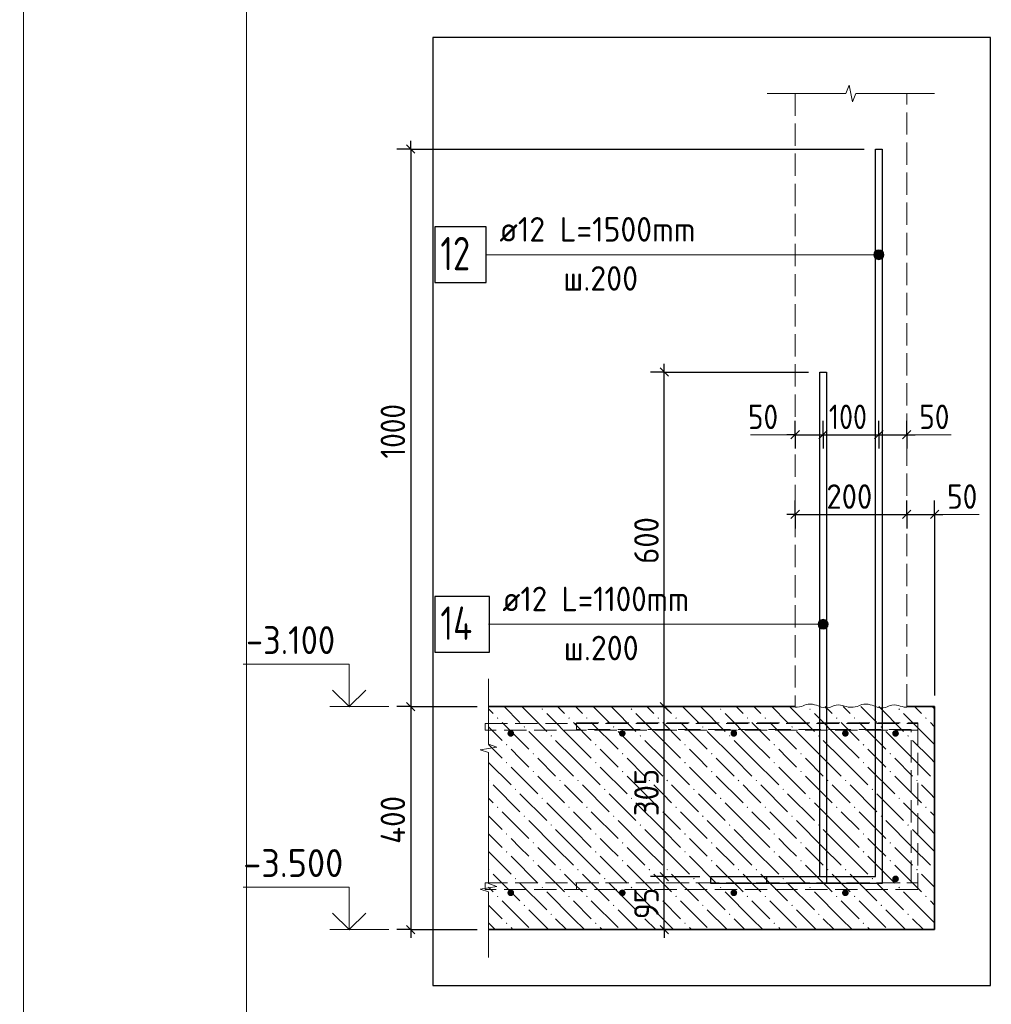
# Model space of a CAD drawing. Header units: millimetres. Extents: x 0 to 42000, y 0 to 29700.
# Tile 7 of 10: x 20965 to 29677, y 8170 to 17001. Entities that reach past the tile are written whole.
import ezdxf

# ---------------------------------------------------------------- set-up
doc = ezdxf.new("R2010")
doc.units = ezdxf.units.MM
doc.linetypes.add('______2', pattern=[270, 200, -70])
for name, color, linetype, lineweight in [('Standard', 7, 'Continuous', 25), ('Выпуски арматуры Г-обр.', 52, 'Continuous', 25), ('ЖБ Плита Фундамента верхний уровень', 7, 'Continuous', 35), ('ЖБ Стена верхний уровень', 7, 'Continuous', 35), ('Обрамление П-обр. равн.', 52, 'Continuous', 25), ('Фоновоя арматура Х1', 52, 'Continuous', 25)]:
    doc.layers.add(name, color=color, linetype=linetype, lineweight=lineweight)
doc.styles.add('ISOCPEUR', font='txt')

msp = doc.modelspace()

# ---------------------------------------------------------------- hatches: boundary and pattern name
at = {"layer": 'Standard', "linetype": 'Continuous', "lineweight": 13, "transparency": 33554687}
for points in [[(28629.3, 14915.7), (28645.5, 14854.5), (28645.5, 14931.9)], [(28645.5, 14931.9), (28668, 14848.2), (28668, 14938.2)], [(28645.5, 14931.9), (28645.5, 14854.5), (28668, 14848.2)], [(28668, 14938.2), (28668, 14848.2), (28690.5, 14854.5)], [(28668, 14938.2), (28690.5, 14854.5), (28690.5, 14931.9)], [(28690.5, 14931.9), (28690.5, 14854.5), (28706.7, 14870.7)], [(28690.5, 14931.9), (28706.7, 14870.7), (28706.7, 14915.7)], [(28629.3, 14870.7), (28629.3, 14915.7), (28623, 14893.2)], [(28629.3, 14915.7), (28629.3, 14870.7), (28645.5, 14854.5)], [(28706.7, 14915.7), (28706.7, 14870.7), (28713, 14893.2)], [(28129.3, 11555.7), (28129.3, 11600.7), (28123, 11578.2)], [(28129.3, 11600.7), (28145.5, 11539.5), (28145.5, 11616.9)], [(28129.3, 11600.7), (28129.3, 11555.7), (28145.5, 11539.5)], [(28145.5, 11616.9), (28168, 11533.2), (28168, 11623.2)], [(28145.5, 11616.9), (28145.5, 11539.5), (28168, 11533.2)], [(28168, 11623.2), (28168, 11533.2), (28190.5, 11539.5)], [(28168, 11623.2), (28190.5, 11539.5), (28190.5, 11616.9)], [(28190.5, 11616.9), (28190.5, 11539.5), (28206.7, 11555.7)], [(28190.5, 11616.9), (28206.7, 11555.7), (28206.7, 11600.7)], [(28206.7, 11600.7), (28206.7, 11555.7), (28213, 11578.2)]]:
    msp.add_hatch(color=7, dxfattribs=at).paths.add_polyline_path(points)
at = {"layer": 'ЖБ Плита Фундамента верхний уровень', "linetype": 'Continuous', "lineweight": 18, "transparency": 33554687}
for points in [[(25643.8, 10817.4), (25650.3, 10823.9), (25656.8, 10817.4), (25650.3, 10810.9)], [(26443.8, 10817.4), (26450.3, 10823.9), (26456.8, 10817.4), (26450.3, 10810.9)], [(27243.8, 10817.4), (27250.3, 10823.9), (27256.8, 10817.4), (27250.3, 10810.9)], [(28043.8, 10817.4), (28050.3, 10823.9), (28056.8, 10817.4), (28050.3, 10810.9)], [(28843.8, 10817.4), (28850.3, 10823.9), (28856.8, 10817.4), (28850.3, 10810.9)], [(25243.8, 10737.4), (25250.3, 10743.9), (25256.8, 10737.4), (25250.3, 10730.9)], [(25883.8, 10737.4), (25890.3, 10743.9), (25896.8, 10737.4), (25890.3, 10730.9)], [(26043.8, 10737.4), (26050.3, 10743.9), (26056.8, 10737.4), (26050.3, 10730.9)], [(26683.8, 10737.4), (26690.3, 10743.9), (26696.8, 10737.4), (26690.3, 10730.9)], [(26843.8, 10737.4), (26850.3, 10743.9), (26856.8, 10737.4), (26850.3, 10730.9)], [(27483.8, 10737.4), (27490.3, 10743.9), (27496.8, 10737.4), (27490.3, 10730.9)], [(27643.8, 10737.4), (27650.3, 10743.9), (27656.8, 10737.4), (27650.3, 10730.9)], [(28283.8, 10737.4), (28290.3, 10743.9), (28296.8, 10737.4), (28290.3, 10730.9)], [(28443.8, 10737.4), (28450.3, 10743.9), (28456.8, 10737.4), (28450.3, 10730.9)], [(29083.8, 10737.4), (29090.3, 10743.9), (29096.8, 10737.4), (29090.3, 10730.9)], [(25483.8, 10657.4), (25490.3, 10663.9), (25496.8, 10657.4), (25490.3, 10650.9)], [(26283.8, 10657.4), (26290.3, 10663.9), (26296.8, 10657.4), (26290.3, 10650.9)], [(27083.8, 10657.4), (27090.3, 10663.9), (27096.8, 10657.4), (27090.3, 10650.9)], [(27883.8, 10657.4), (27890.3, 10663.9), (27896.8, 10657.4), (27890.3, 10650.9)], [(28683.8, 10657.4), (28690.3, 10663.9), (28696.8, 10657.4), (28690.3, 10650.9)], [(25723.8, 10577.4), (25730.3, 10583.9), (25736.8, 10577.4), (25730.3, 10570.9)], [(26523.8, 10577.4), (26530.3, 10583.9), (26536.8, 10577.4), (26530.3, 10570.9)], [(27323.8, 10577.4), (27330.3, 10583.9), (27336.8, 10577.4), (27330.3, 10570.9)], [(28123.8, 10577.4), (28130.3, 10583.9), (28136.8, 10577.4), (28130.3, 10570.9)], [(28923.8, 10577.4), (28930.3, 10583.9), (28936.8, 10577.4), (28930.3, 10570.9)], [(25323.8, 10497.4), (25330.3, 10503.9), (25336.8, 10497.4), (25330.3, 10490.9)], [(25563.8, 10417.4), (25570.3, 10423.9), (25576.8, 10417.4), (25570.3, 10410.9)], [(26123.8, 10497.4), (26130.3, 10503.9), (26136.8, 10497.4), (26130.3, 10490.9)], [(26363.8, 10417.4), (26370.3, 10423.9), (26376.8, 10417.4), (26370.3, 10410.9)], [(26923.8, 10497.4), (26930.3, 10503.9), (26936.8, 10497.4), (26930.3, 10490.9)], [(27163.8, 10417.4), (27170.3, 10423.9), (27176.8, 10417.4), (27170.3, 10410.9)], [(27723.8, 10497.4), (27730.3, 10503.9), (27736.8, 10497.4), (27730.3, 10490.9)], [(27963.8, 10417.4), (27970.3, 10423.9), (27976.8, 10417.4), (27970.3, 10410.9)], [(28523.8, 10497.4), (28530.3, 10503.9), (28536.8, 10497.4), (28530.3, 10490.9)], [(28763.8, 10417.4), (28770.3, 10423.9), (28776.8, 10417.4), (28770.3, 10410.9)], [(25323.8, 10337.4), (25330.3, 10343.9), (25336.8, 10337.4), (25330.3, 10330.9)], [(26123.8, 10337.4), (26130.3, 10343.9), (26136.8, 10337.4), (26130.3, 10330.9)], [(26923.8, 10337.4), (26930.3, 10343.9), (26936.8, 10337.4), (26930.3, 10330.9)], [(27723.8, 10337.4), (27730.3, 10343.9), (27736.8, 10337.4), (27730.3, 10330.9)], [(28523.8, 10337.4), (28530.3, 10343.9), (28536.8, 10337.4), (28530.3, 10330.9)], [(25563.8, 10257.4), (25570.3, 10263.9), (25576.8, 10257.4), (25570.3, 10250.9)], [(26363.8, 10257.4), (26370.3, 10263.9), (26376.8, 10257.4), (26370.3, 10250.9)], [(27163.8, 10257.4), (27170.3, 10263.9), (27176.8, 10257.4), (27170.3, 10250.9)], [(27963.8, 10257.4), (27970.3, 10263.9), (27976.8, 10257.4), (27970.3, 10250.9)], [(28763.8, 10257.4), (28770.3, 10263.9), (28776.8, 10257.4), (28770.3, 10250.9)], [(25168, 10181.6), (25170.3, 10183.9), (25176.8, 10177.4), (25170.3, 10170.9), (25168, 10173.3)], [(25803.8, 10177.4), (25810.3, 10183.9), (25816.8, 10177.4), (25810.3, 10170.9)], [(25963.8, 10177.4), (25970.3, 10183.9), (25976.8, 10177.4), (25970.3, 10170.9)], [(26603.8, 10177.4), (26610.3, 10183.9), (26616.8, 10177.4), (26610.3, 10170.9)], [(26763.8, 10177.4), (26770.3, 10183.9), (26776.8, 10177.4), (26770.3, 10170.9)], [(27403.8, 10177.4), (27410.3, 10183.9), (27416.8, 10177.4), (27410.3, 10170.9)], [(27563.8, 10177.4), (27570.3, 10183.9), (27576.8, 10177.4), (27570.3, 10170.9)], [(28203.8, 10177.4), (28210.3, 10183.9), (28216.8, 10177.4), (28210.3, 10170.9)], [(28363.8, 10177.4), (28370.3, 10183.9), (28376.8, 10177.4), (28370.3, 10170.9)], [(29003.8, 10177.4), (29010.3, 10183.9), (29016.8, 10177.4), (29010.3, 10170.9)], [(29163.8, 10177.4), (29168, 10181.6), (29168, 10173.3)], [(25403.8, 10097.4), (25410.3, 10103.9), (25416.8, 10097.4), (25410.3, 10090.9)], [(26203.8, 10097.4), (26210.3, 10103.9), (26216.8, 10097.4), (26210.3, 10090.9)], [(27003.8, 10097.4), (27010.3, 10103.9), (27016.8, 10097.4), (27010.3, 10090.9)], [(27803.8, 10097.4), (27810.3, 10103.9), (27816.8, 10097.4), (27810.3, 10090.9)], [(28603.8, 10097.4), (28610.3, 10103.9), (28616.8, 10097.4), (28610.3, 10090.9)], [(25643.8, 10017.4), (25650.3, 10023.9), (25656.8, 10017.4), (25650.3, 10010.9)], [(26443.8, 10017.4), (26450.3, 10023.9), (26456.8, 10017.4), (26450.3, 10010.9)], [(27243.8, 10017.4), (27250.3, 10023.9), (27256.8, 10017.4), (27250.3, 10010.9)], [(28043.8, 10017.4), (28050.3, 10023.9), (28056.8, 10017.4), (28050.3, 10010.9)], [(28843.8, 10017.4), (28850.3, 10023.9), (28856.8, 10017.4), (28850.3, 10010.9)], [(25243.8, 9937.4), (25250.3, 9943.9), (25256.8, 9937.4), (25250.3, 9930.9)], [(25883.8, 9937.4), (25890.3, 9943.9), (25896.8, 9937.4), (25890.3, 9930.9)], [(26043.8, 9937.4), (26050.3, 9943.9), (26056.8, 9937.4), (26050.3, 9930.9)], [(26683.8, 9937.4), (26690.3, 9943.9), (26696.8, 9937.4), (26690.3, 9930.9)], [(26843.8, 9937.4), (26850.3, 9943.9), (26856.8, 9937.4), (26850.3, 9930.9)], [(27483.8, 9937.4), (27490.3, 9943.9), (27496.8, 9937.4), (27490.3, 9930.9)], [(27643.8, 9937.4), (27650.3, 9943.9), (27656.8, 9937.4), (27650.3, 9930.9)], [(28283.8, 9937.4), (28290.3, 9943.9), (28296.8, 9937.4), (28290.3, 9930.9)], [(28443.8, 9937.4), (28450.3, 9943.9), (28456.8, 9937.4), (28450.3, 9930.9)], [(29083.8, 9937.4), (29090.3, 9943.9), (29096.8, 9937.4), (29090.3, 9930.9)], [(25483.8, 9857.4), (25490.3, 9863.9), (25496.8, 9857.4), (25490.3, 9850.9)], [(26283.8, 9857.4), (26290.3, 9863.9), (26296.8, 9857.4), (26290.3, 9850.9)], [(27083.8, 9857.4), (27090.3, 9863.9), (27096.8, 9857.4), (27090.3, 9850.9)], [(27883.8, 9857.4), (27890.3, 9863.9), (27896.8, 9857.4), (27890.3, 9850.9)], [(28683.8, 9857.4), (28690.3, 9863.9), (28696.8, 9857.4), (28690.3, 9850.9)], [(25723.8, 9777.4), (25730.3, 9783.9), (25736.8, 9777.4), (25730.3, 9770.9)], [(26523.8, 9777.4), (26530.3, 9783.9), (26536.8, 9777.4), (26530.3, 9770.9)], [(27323.8, 9777.4), (27330.3, 9783.9), (27336.8, 9777.4), (27330.3, 9770.9)], [(28123.8, 9777.4), (28130.3, 9783.9), (28136.8, 9777.4), (28130.3, 9770.9)], [(28923.8, 9777.4), (28930.3, 9783.9), (28936.8, 9777.4), (28930.3, 9770.9)], [(25323.8, 9697.4), (25330.3, 9703.9), (25336.8, 9697.4), (25330.3, 9690.9)], [(26123.8, 9697.4), (26130.3, 9703.9), (26136.8, 9697.4), (26130.3, 9690.9)], [(26923.8, 9697.4), (26930.3, 9703.9), (26936.8, 9697.4), (26930.3, 9690.9)], [(27723.8, 9697.4), (27730.3, 9703.9), (27736.8, 9697.4), (27730.3, 9690.9)], [(28523.8, 9697.4), (28530.3, 9703.9), (28536.8, 9697.4), (28530.3, 9690.9)], [(25323.8, 9537.4), (25330.3, 9543.9), (25336.8, 9537.4), (25330.3, 9530.9)], [(25563.8, 9617.4), (25570.3, 9623.9), (25576.8, 9617.4), (25570.3, 9610.9)], [(26123.8, 9537.4), (26130.3, 9543.9), (26136.8, 9537.4), (26130.3, 9530.9)], [(26363.8, 9617.4), (26370.3, 9623.9), (26376.8, 9617.4), (26370.3, 9610.9)], [(26923.8, 9537.4), (26930.3, 9543.9), (26936.8, 9537.4), (26930.3, 9530.9)], [(27163.8, 9617.4), (27170.3, 9623.9), (27176.8, 9617.4), (27170.3, 9610.9)], [(27723.8, 9537.4), (27730.3, 9543.9), (27736.8, 9537.4), (27730.3, 9530.9)], [(27963.8, 9617.4), (27970.3, 9623.9), (27976.8, 9617.4), (27970.3, 9610.9)], [(28523.8, 9537.4), (28530.3, 9543.9), (28536.8, 9537.4), (28530.3, 9530.9)], [(28763.8, 9617.4), (28770.3, 9623.9), (28776.8, 9617.4), (28770.3, 9610.9)], [(25563.8, 9457.4), (25570.3, 9463.9), (25576.8, 9457.4), (25570.3, 9450.9)], [(26363.8, 9457.4), (26370.3, 9463.9), (26376.8, 9457.4), (26370.3, 9450.9)], [(27163.8, 9457.4), (27170.3, 9463.9), (27176.8, 9457.4), (27170.3, 9450.9)], [(27963.8, 9457.4), (27970.3, 9463.9), (27976.8, 9457.4), (27970.3, 9450.9)], [(28763.8, 9457.4), (28770.3, 9463.9), (28776.8, 9457.4), (28770.3, 9450.9)], [(25168, 9381.6), (25170.3, 9383.9), (25176.8, 9377.4), (25170.3, 9370.9), (25168, 9373.3)], [(25803.8, 9377.4), (25810.3, 9383.9), (25816.8, 9377.4), (25810.3, 9370.9)], [(25963.8, 9377.4), (25970.3, 9383.9), (25976.8, 9377.4), (25970.3, 9370.9)], [(26603.8, 9377.4), (26610.3, 9383.9), (26616.8, 9377.4), (26610.3, 9370.9)], [(26763.8, 9377.4), (26770.3, 9383.9), (26776.8, 9377.4), (26770.3, 9370.9)], [(27403.8, 9377.4), (27410.3, 9383.9), (27416.8, 9377.4), (27410.3, 9370.9)], [(27563.8, 9377.4), (27570.3, 9383.9), (27576.8, 9377.4), (27570.3, 9370.9)], [(28203.8, 9377.4), (28210.3, 9383.9), (28216.8, 9377.4), (28210.3, 9370.9)], [(28363.8, 9377.4), (28370.3, 9383.9), (28376.8, 9377.4), (28370.3, 9370.9)], [(29003.8, 9377.4), (29010.3, 9383.9), (29016.8, 9377.4), (29010.3, 9370.9)], [(29163.8, 9377.4), (29168, 9381.6), (29168, 9373.3)], [(25403.8, 9297.4), (25410.3, 9303.9), (25416.8, 9297.4), (25410.3, 9290.9)], [(26203.8, 9297.4), (26210.3, 9303.9), (26216.8, 9297.4), (26210.3, 9290.9)], [(27003.8, 9297.4), (27010.3, 9303.9), (27016.8, 9297.4), (27010.3, 9290.9)], [(27803.8, 9297.4), (27810.3, 9303.9), (27816.8, 9297.4), (27810.3, 9290.9)], [(28603.8, 9297.4), (28610.3, 9303.9), (28616.8, 9297.4), (28610.3, 9290.9)], [(25643.8, 9217.4), (25650.3, 9223.9), (25656.8, 9217.4), (25650.3, 9210.9)], [(26443.8, 9217.4), (26450.3, 9223.9), (26456.8, 9217.4), (26450.3, 9210.9)], [(27243.8, 9217.4), (27250.3, 9223.9), (27256.8, 9217.4), (27250.3, 9210.9)], [(28043.8, 9217.4), (28050.3, 9223.9), (28056.8, 9217.4), (28050.3, 9210.9)], [(28843.8, 9217.4), (28850.3, 9223.9), (28856.8, 9217.4), (28850.3, 9210.9)], [(25243.8, 9137.4), (25250.3, 9143.9), (25256.8, 9137.4), (25250.3, 9130.9)], [(25883.8, 9137.4), (25890.3, 9143.9), (25896.8, 9137.4), (25890.3, 9130.9)], [(26043.8, 9137.4), (26050.3, 9143.9), (26056.8, 9137.4), (26050.3, 9130.9)], [(26683.8, 9137.4), (26690.3, 9143.9), (26696.8, 9137.4), (26690.3, 9130.9)], [(26843.8, 9137.4), (26850.3, 9143.9), (26856.8, 9137.4), (26850.3, 9130.9)], [(27483.8, 9137.4), (27490.3, 9143.9), (27496.8, 9137.4), (27490.3, 9130.9)], [(27643.8, 9137.4), (27650.3, 9143.9), (27656.8, 9137.4), (27650.3, 9130.9)], [(28283.8, 9137.4), (28290.3, 9143.9), (28296.8, 9137.4), (28290.3, 9130.9)], [(28443.8, 9137.4), (28450.3, 9143.9), (28456.8, 9137.4), (28450.3, 9130.9)], [(29083.8, 9137.4), (29090.3, 9143.9), (29096.8, 9137.4), (29090.3, 9130.9)], [(25483.8, 9057.4), (25490.3, 9063.9), (25496.8, 9057.4), (25490.3, 9050.9)], [(26283.8, 9057.4), (26290.3, 9063.9), (26296.8, 9057.4), (26290.3, 9050.9)], [(27083.8, 9057.4), (27090.3, 9063.9), (27096.8, 9057.4), (27090.3, 9050.9)], [(27883.8, 9057.4), (27890.3, 9063.9), (27896.8, 9057.4), (27890.3, 9050.9)], [(28683.8, 9057.4), (28690.3, 9063.9), (28696.8, 9057.4), (28690.3, 9050.9)], [(25723.8, 8977.4), (25730.3, 8983.9), (25736.8, 8977.4), (25730.3, 8970.9)], [(26523.8, 8977.4), (26530.3, 8983.9), (26536.8, 8977.4), (26530.3, 8970.9)], [(27323.8, 8977.4), (27330.3, 8983.9), (27336.8, 8977.4), (27330.3, 8970.9)], [(28123.8, 8977.4), (28130.3, 8983.9), (28136.8, 8977.4), (28130.3, 8970.9)], [(28923.8, 8977.4), (28930.3, 8983.9), (28936.8, 8977.4), (28930.3, 8970.9)], [(25323.8, 8897.4), (25330.3, 8903.9), (25336.8, 8897.4), (25330.3, 8890.9)], [(26123.8, 8897.4), (26130.3, 8903.9), (26136.8, 8897.4), (26130.3, 8890.9)], [(26923.8, 8897.4), (26930.3, 8903.9), (26936.8, 8897.4), (26930.3, 8890.9)], [(27723.8, 8897.4), (27730.3, 8903.9), (27736.8, 8897.4), (27730.3, 8890.9)], [(28523.8, 8897.4), (28530.3, 8903.9), (28536.8, 8897.4), (28530.3, 8890.9)]]:
    msp.add_hatch(color=7, dxfattribs=at).paths.add_polyline_path(points, flags=16)
at = {"layer": 'Фоновоя арматура Х1', "linetype": 'Continuous', "lineweight": 13, "transparency": 33554687}
for points in [[(25398, 10600), (25395.7, 10611.5), (25389.2, 10621.2), (25379.4, 10627.7), (25368, 10630), (25356.5, 10627.7), (25346.8, 10621.2), (25340.3, 10611.5), (25338, 10600), (25340.3, 10588.5), (25346.8, 10578.8), (25356.5, 10572.3), (25368, 10570), (25379.4, 10572.3), (25389.2, 10578.8), (25395.7, 10588.5)], [(26398, 10600), (26395.7, 10611.5), (26389.2, 10621.2), (26379.4, 10627.7), (26368, 10630), (26356.5, 10627.7), (26346.8, 10621.2), (26340.3, 10611.5), (26338, 10600), (26340.3, 10588.5), (26346.8, 10578.8), (26356.5, 10572.3), (26368, 10570), (26379.4, 10572.3), (26389.2, 10578.8), (26395.7, 10588.5)], [(27398, 10600), (27395.7, 10611.5), (27389.2, 10621.2), (27379.4, 10627.7), (27368, 10630), (27356.5, 10627.7), (27346.8, 10621.2), (27340.3, 10611.5), (27338, 10600), (27340.3, 10588.5), (27346.8, 10578.8), (27356.5, 10572.3), (27368, 10570), (27379.4, 10572.3), (27389.2, 10578.8), (27395.7, 10588.5)], [(28398, 10600), (28395.7, 10611.5), (28389.2, 10621.2), (28379.4, 10627.7), (28368, 10630), (28356.5, 10627.7), (28346.8, 10621.2), (28340.3, 10611.5), (28338, 10600), (28340.3, 10588.5), (28346.8, 10578.8), (28356.5, 10572.3), (28368, 10570), (28379.4, 10572.3), (28389.2, 10578.8), (28395.7, 10588.5)], [(28848, 10600), (28845.7, 10611.5), (28839.2, 10621.2), (28829.4, 10627.7), (28818, 10630), (28806.5, 10627.7), (28796.8, 10621.2), (28790.3, 10611.5), (28788, 10600), (28790.3, 10588.5), (28796.8, 10578.8), (28806.5, 10572.3), (28818, 10570), (28829.4, 10572.3), (28839.2, 10578.8), (28845.7, 10588.5)], [(28848, 9295), (28845.7, 9306.5), (28839.2, 9316.2), (28829.4, 9322.7), (28818, 9325), (28806.5, 9322.7), (28796.8, 9316.2), (28790.3, 9306.5), (28788, 9295), (28790.3, 9283.5), (28796.8, 9273.8), (28806.5, 9267.3), (28818, 9265), (28829.4, 9267.3), (28839.2, 9273.8), (28845.7, 9283.5)], [(25398, 9170), (25395.7, 9181.5), (25389.2, 9191.2), (25379.4, 9197.7), (25368, 9200), (25356.5, 9197.7), (25346.8, 9191.2), (25340.3, 9181.5), (25338, 9170), (25340.3, 9158.5), (25346.8, 9148.8), (25356.5, 9142.3), (25368, 9140), (25379.4, 9142.3), (25389.2, 9148.8), (25395.7, 9158.5)], [(26398, 9170), (26395.7, 9181.5), (26389.2, 9191.2), (26379.4, 9197.7), (26368, 9200), (26356.5, 9197.7), (26346.8, 9191.2), (26340.3, 9181.5), (26338, 9170), (26340.3, 9158.5), (26346.8, 9148.8), (26356.5, 9142.3), (26368, 9140), (26379.4, 9142.3), (26389.2, 9148.8), (26395.7, 9158.5)], [(27398, 9170), (27395.7, 9181.5), (27389.2, 9191.2), (27379.4, 9197.7), (27368, 9200), (27356.5, 9197.7), (27346.8, 9191.2), (27340.3, 9181.5), (27338, 9170), (27340.3, 9158.5), (27346.8, 9148.8), (27356.5, 9142.3), (27368, 9140), (27379.4, 9142.3), (27389.2, 9148.8), (27395.7, 9158.5)], [(28398, 9170), (28395.7, 9181.5), (28389.2, 9191.2), (28379.4, 9197.7), (28368, 9200), (28356.5, 9197.7), (28346.8, 9191.2), (28340.3, 9181.5), (28338, 9170), (28340.3, 9158.5), (28346.8, 9148.8), (28356.5, 9142.3), (28368, 9140), (28379.4, 9142.3), (28389.2, 9148.8), (28395.7, 9158.5)]]:
    msp.add_hatch(color=7, dxfattribs=at).paths.add_polyline_path(points)

# ---------------------------------------------------------------- linework, layer by layer
at = {"layer": 'Standard', "color": 7, "linetype": 'Continuous', "lineweight": 13, "transparency": 33554687}
for p, q in [((27668, 16340), (28373, 16340)), ((28373, 16340), (28403, 16415)), ((28403, 16415), (28433, 16265)), ((28433, 16265), (28463, 16340)), ((28463, 16340), (29168, 16340)), ((29168, 16340), (29168, 16340)), ((28668, 14938.2), (28668, 14938.2)), ((28623, 14893.2), (28623, 14893.2)), ((28668, 14848.2), (28668, 14848.2)), ((28713, 14893.2), (28713, 14893.2)), ((27518, 13279), (27918, 13279)), ((28918, 13279), (29318, 13279)), ((29168, 12564), (29568, 12564)), ((28123, 11578.2), (28123, 11578.2)), ((28168, 11623.2), (28168, 11623.2)), ((28213, 11578.2), (28213, 11578.2)), ((28168, 11533.2), (28168, 11533.2)), ((25168, 11090), (25168, 10502.5)), ((24274.8, 10840), (23744.8, 10840)), ((25243, 10477.5), (25093, 10452.5)), ((25093, 10452.5), (25168, 10427.5)), ((25168, 10502.5), (25243, 10477.5)), ((25168, 10427.5), (25168, 9840)), ((25168, 9840), (25168, 9252.5)), ((25243, 9227.5), (25093, 9202.5)), ((25093, 9202.5), (25168, 9177.5)), ((25168, 9252.5), (25243, 9227.5)), ((25168, 9177.5), (25168, 8590)), ((24274.8, 8840), (23744.8, 8840)), ((25168, 8590), (25168, 8590))]:
    msp.add_line(p, q, dxfattribs=at)
at = {"layer": 'Standard', "color": 7, "linetype": 'Continuous', "lineweight": -3, "transparency": 33554687}
for p, q in [((24471.1, 15840), (24471.1, 15915)), ((26744.5, 13840), (26744.5, 13915)), ((26744.5, 10840), (26744.5, 13840)), ((27918, 13279), (27843, 13279)), ((27918, 13279), (28168, 13279)), ((28168, 13279), (28668, 13279)), ((28668, 13279), (28918, 13279)), ((28918, 13279), (28993, 13279)), ((27918, 12564), (27843, 12564)), ((27918, 12564), (28918, 12564)), ((28918, 12564), (29168, 12564)), ((29168, 12564), (29243, 12564)), ((24471.1, 10840), (24471.1, 8840)), ((26744.5, 9315), (26744.5, 10840)), ((24471.1, 8840), (24471.1, 8765)), ((26744.5, 8840), (26744.5, 8765))]:
    msp.add_line(p, q, dxfattribs=at)
at = {"layer": 'Standard', "color": 251, "linetype": 'Continuous', "lineweight": -3, "true_color": 0x656565, "transparency": 33554687}
for p, q in [((24471.1, 15840), (24346.1, 15840)), ((24471.1, 15840), (24596.1, 15840)), ((26744.5, 13840), (26619.5, 13840)), ((26744.5, 13840), (26869.5, 13840)), ((26744.5, 13840), (28038, 13840)), ((27918, 13279), (27918, 13404)), ((28168, 13279), (28168, 13404)), ((28668, 13279), (28668, 13404)), ((28918, 13279), (28918, 13404)), ((27918, 13279), (27918, 13154)), ((27918, 13279), (27918, 13279)), ((28168, 13279), (28168, 13154)), ((28168, 13279), (28168, 13205.8)), ((28668, 13279), (28668, 13154)), ((28668, 13279), (28668, 13205.8)), ((28918, 13279), (28918, 13154)), ((28918, 13279), (28918, 13279)), ((27918, 12564), (27918, 12689)), ((27918, 12564), (27918, 12685.4)), ((28918, 12564), (28918, 12689)), ((29168, 12564), (29168, 12689)), ((27918, 12564), (27918, 12439)), ((28918, 12564), (28918, 12439)), ((29168, 12564), (29168, 12439)), ((29168, 12564), (29168, 10940)), ((24471.1, 10840), (24346.1, 10840)), ((24471.1, 10840), (24596.1, 10840)), ((24471.1, 10840), (25068, 10840)), ((26744.5, 10840), (26619.5, 10840)), ((26744.5, 10840), (26869.5, 10840)), ((26744.5, 10840), (27063, 10840)), ((26744.5, 9315), (26619.5, 9315)), ((26744.5, 9315), (26869.5, 9315)), ((24471.1, 8840), (24346.1, 8840)), ((24471.1, 8840), (24596.1, 8840)), ((24471.1, 8840), (25068, 8840)), ((26744.5, 8840), (25268, 8840)), ((26744.5, 8840), (26619.5, 8840)), ((26744.5, 8840), (26869.5, 8840))]:
    msp.add_line(p, q, dxfattribs=at)
at = {"layer": 'Standard', "color": 7, "linetype": 'Continuous', "lineweight": 25, "transparency": 33554687}
for p, q in [((24433.6, 15877.5), (24508.6, 15802.5)), ((26782, 13802.5), (26707, 13877.5)), ((27880.5, 13241.5), (27955.5, 13316.5)), ((28130.5, 13241.5), (28205.5, 13316.5)), ((28630.5, 13241.5), (28705.5, 13316.5)), ((28880.5, 13241.5), (28955.5, 13316.5)), ((27880.5, 12526.5), (27955.5, 12601.5)), ((28880.5, 12526.5), (28955.5, 12601.5)), ((29130.5, 12526.5), (29205.5, 12601.5)), ((24433.6, 10877.5), (24508.6, 10802.5)), ((26782, 10802.5), (26707, 10877.5)), ((26782, 9277.5), (26707, 9352.5)), ((24433.6, 8877.5), (24508.6, 8802.5)), ((26782, 8802.5), (26707, 8877.5))]:
    msp.add_line(p, q, dxfattribs=at)
at = {"layer": 'Standard', "color": 7, "linetype": 'Continuous', "lineweight": 18, "transparency": 33554687}
msp.add_line((28918, 10835.6), (28918, 10835.6), dxfattribs=at)
at = {"layer": 'Standard', "color": 7, "linetype": 'Continuous', "lineweight": 13, "transparency": 33554687}
for points in [[(23000, 29200), (2000, 29200), (2000, 500), (23000, 500), (23000, 29200)], [(41500, 29200), (21000, 29200), (21000, 6000), (41500, 6000), (41500, 29200)], [(25147.1, 14893.2), (28279.6, 14893.2), (28668, 14893.2)], [(25168, 11578.2), (27779.6, 11578.2), (28168, 11578.2)], [(23919.1, 10840), (23919.1, 11220), (22969.1, 11220)], [(23919.1, 8840), (23919.1, 9220), (22969.1, 9220)]]:
    msp.add_lwpolyline(points, dxfattribs=at)
at = {"layer": 'Standard', "color": 254, "linetype": 'Continuous', "lineweight": 25, "true_color": 0xc4c4ff, "transparency": 33554687}
msp.add_lwpolyline([(24668, 8340), (29668, 8340), (29668, 16840), (24668, 16840), (24668, 8340)], dxfattribs=at)
at = {"layer": 'Standard', "color": 251, "linetype": 'Continuous', "lineweight": -3, "true_color": 0x656565, "transparency": 33554687}
for points in [[(24471.1, 15840), (27414.6, 15840), (27414.6, 15840), (28538, 15840)], [(28918, 12564), (28918, 12581), (28918, 12581), (28918, 12685.4)], [(26744.5, 9315), (27028.4, 9315), (27028.4, 9315), (27063, 9315)]]:
    msp.add_lwpolyline(points, dxfattribs=at)
at = {"layer": 'Standard', "color": 7, "linetype": 'Continuous', "lineweight": -3, "transparency": 33554687}
for points in [[(24471.1, 15840), (24471.1, 12992.1), (24471.1, 12992.1), (24471.1, 10840)], [(26744.5, 8840), (26744.5, 8878.2), (26744.5, 8878.2), (26744.5, 9315)]]:
    msp.add_lwpolyline(points, dxfattribs=at)
at = {"layer": 'Standard', "color": 7, "linetype": 'Continuous', "lineweight": 35, "transparency": 33554687}
for points in [[(24067.6, 10988.5), (23919.1, 10840), (23770.6, 10988.5)], [(24067.6, 8988.5), (23919.1, 8840), (23770.6, 8988.5)]]:
    msp.add_lwpolyline(points, dxfattribs=at)
at = {"layer": 'Standard', "color": 7, "linetype": 'Continuous', "lineweight": 18, "transparency": 33554687}
for points in [[(27918, 10835.6), (27936.5, 10835.5), (27956.5, 10836.9), (27974.5, 10840.2), (27989, 10845.7), (28001.5, 10852.2), (28016, 10857.6), (28034.5, 10860.9), (28054, 10862.9), (28073.5, 10860.7), (28091.5, 10857.2), (28109, 10853.1), (28124, 10847.8), (28138, 10842), (28152, 10836.3), (28169, 10831.8), (28188, 10829.4), (28208, 10829.8), (28227.5, 10832.4), (28242, 10837.8), (28255, 10844), (28269, 10849.7), (28286, 10854), (28306, 10854.9), (28325.5, 10852.5), (28343, 10848.8), (28360, 10844.5), (28377.5, 10840.4), (28394.5, 10836.3), (28414, 10834.4), (28418, 10834.2)], [(28418, 10835.6), (28436.5, 10835.5), (28456.5, 10836.9), (28474.5, 10840.2), (28489, 10845.7), (28501.5, 10852.2), (28516, 10857.6), (28534.5, 10860.9), (28554, 10862.9), (28573.5, 10860.7), (28591.5, 10857.2), (28609, 10853.1), (28624, 10847.8), (28638, 10842), (28652, 10836.3), (28669, 10831.8), (28688, 10829.4), (28708, 10829.8), (28727.5, 10832.4), (28742, 10837.8), (28755, 10844), (28769, 10849.7), (28786, 10854), (28806, 10854.9), (28825.5, 10852.5), (28843, 10848.8), (28860, 10844.5), (28877.5, 10840.4), (28894.5, 10836.3), (28914, 10834.4), (28918, 10834.2)]]:
    msp.add_lwpolyline(points, dxfattribs=at)
at = {"layer": 'Standard', "color": 7, "linetype": 'Continuous', "lineweight": 13, "transparency": 33554687}
for centre in [(28668, 14893.2), (28168, 11578.2)]:
    msp.add_circle(centre, 45, dxfattribs=at)
at = {"layer": 'Выпуски арматуры Г-обр.', "color": 251, "linetype": 'Continuous', "lineweight": 25, "true_color": 0x494949, "transparency": 33554687}
for points in [[(27663, 9315), (28638, 9315), (28638, 15840), (28698, 15840), (28698, 9255), (27663, 9255), (27663, 9315)], [(27663, 9315), (28638, 9315), (28638, 15840), (28698, 15840), (28698, 9255), (27663, 9255), (27663, 9315)], [(27163, 9315), (28138, 9315), (28138, 13840), (28198, 13840), (28198, 9255), (27163, 9255), (27163, 9315)], [(27163, 9315), (28138, 9315), (28138, 13840), (28198, 13840), (28198, 9255), (27163, 9255), (27163, 9315)]]:
    msp.add_lwpolyline(points, dxfattribs=at)
at = {"layer": 'Выпуски арматуры Г-обр.', "color": 7, "linetype": 'Continuous', "lineweight": 25, "transparency": 33554687}
for points in [[(24687.1, 14643.2), (25147.1, 14643.2), (25147.1, 15143.2), (24687.1, 15143.2), (24687.1, 14643.2)], [(24687.1, 11328.2), (25177.1, 11328.2), (25177.1, 11828.2), (24687.1, 11828.2), (24687.1, 11328.2)]]:
    msp.add_lwpolyline(points, dxfattribs=at)
at = {"layer": 'ЖБ Плита Фундамента верхний уровень', "color": 7, "linetype": 'Continuous', "lineweight": 35, "transparency": 33554687}
for p, q in [((27918, 10840), (25168, 10840)), ((29168, 10840), (28918, 10840)), ((29168, 8840), (29168, 10840)), ((25168, 8840), (29168, 8840))]:
    msp.add_line(p, q, dxfattribs=at)
at = {"layer": 'ЖБ Плита Фундамента верхний уровень', "color": 252, "linetype": 'Continuous', "lineweight": 18, "true_color": 0x8f8f8f, "transparency": 33554687}
for p, q in [((25210.3, 10777.4), (25168, 10819.8)), ((25307.7, 10840), (25450.3, 10697.4)), ((25467.7, 10840), (25690.3, 10617.4)), ((25930.3, 10537.4), (25690.3, 10777.4)), ((25787.7, 10840), (25850.3, 10777.4)), ((26010.3, 10777.4), (25947.7, 10840)), ((26107.7, 10840), (26250.3, 10697.4)), ((26267.7, 10840), (26490.3, 10617.4)), ((26730.3, 10537.4), (26490.3, 10777.4)), ((26587.7, 10840), (26650.3, 10777.4)), ((26810.3, 10777.4), (26747.7, 10840)), ((26907.7, 10840), (27050.3, 10697.4)), ((27067.7, 10840), (27290.3, 10617.4)), ((27530.3, 10537.4), (27290.3, 10777.4)), ((27387.7, 10840), (27450.3, 10777.4)), ((27610.3, 10777.4), (27547.7, 10840)), ((27707.7, 10840), (27850.3, 10697.4)), ((27867.7, 10840), (28090.3, 10617.4)), ((28330.3, 10537.4), (28090.3, 10777.4)), ((28187.7, 10840), (28250.3, 10777.4)), ((28410.3, 10777.4), (28347.7, 10840)), ((28507.7, 10840), (28650.3, 10697.4)), ((28667.7, 10840), (28890.3, 10617.4)), ((29130.3, 10537.4), (28890.3, 10777.4)), ((28987.7, 10840), (29050.3, 10777.4)), ((29168, 10819.8), (29147.7, 10840)), ((25290.3, 10697.4), (25530.3, 10457.4)), ((25930.3, 10697.4), (26090.3, 10537.4)), ((26090.3, 10697.4), (26330.3, 10457.4)), ((26730.3, 10697.4), (26890.3, 10537.4)), ((26890.3, 10697.4), (27130.3, 10457.4)), ((27530.3, 10697.4), (27690.3, 10537.4)), ((27690.3, 10697.4), (27930.3, 10457.4)), ((28330.3, 10697.4), (28490.3, 10537.4)), ((28490.3, 10697.4), (28730.3, 10457.4)), ((29130.3, 10697.4), (29168, 10659.8)), ((25168, 10659.8), (25290.3, 10537.4)), ((25770.3, 10377.4), (25530.3, 10617.4)), ((26570.3, 10377.4), (26330.3, 10617.4)), ((27370.3, 10377.4), (27130.3, 10617.4)), ((28170.3, 10377.4), (27930.3, 10617.4)), ((28970.3, 10377.4), (28730.3, 10617.4)), ((25770.3, 10537.4), (25930.3, 10377.4)), ((25930.3, 10537.4), (26090.3, 10377.4)), ((26570.3, 10537.4), (26730.3, 10377.4)), ((26730.3, 10537.4), (26890.3, 10377.4)), ((27370.3, 10537.4), (27530.3, 10377.4)), ((27530.3, 10537.4), (27690.3, 10377.4)), ((28170.3, 10537.4), (28330.3, 10377.4)), ((28330.3, 10537.4), (28490.3, 10377.4)), ((28970.3, 10537.4), (29130.3, 10377.4)), ((29130.3, 10537.4), (29168, 10499.8)), ((25168, 10499.8), (25290.3, 10377.4)), ((25450.3, 10377.4), (25370.3, 10457.4)), ((26250.3, 10377.4), (26170.3, 10457.4)), ((27050.3, 10377.4), (26970.3, 10457.4)), ((27850.3, 10377.4), (27770.3, 10457.4)), ((28650.3, 10377.4), (28570.3, 10457.4)), ((25168, 10339.8), (25370.3, 10137.4)), ((25530.3, 10297.4), (25450.3, 10377.4)), ((25610.3, 10377.4), (25770.3, 10217.4)), ((25770.3, 10377.4), (25930.3, 10217.4)), ((25930.3, 10377.4), (26170.3, 10137.4)), ((26330.3, 10297.4), (26250.3, 10377.4)), ((26410.3, 10377.4), (26570.3, 10217.4)), ((26570.3, 10377.4), (26730.3, 10217.4)), ((26730.3, 10377.4), (26970.3, 10137.4)), ((27130.3, 10297.4), (27050.3, 10377.4)), ((27210.3, 10377.4), (27370.3, 10217.4)), ((27370.3, 10377.4), (27530.3, 10217.4)), ((27530.3, 10377.4), (27770.3, 10137.4)), ((27930.3, 10297.4), (27850.3, 10377.4)), ((28010.3, 10377.4), (28170.3, 10217.4)), ((28170.3, 10377.4), (28330.3, 10217.4)), ((28330.3, 10377.4), (28570.3, 10137.4)), ((28730.3, 10297.4), (28650.3, 10377.4)), ((28810.3, 10377.4), (28970.3, 10217.4)), ((28970.3, 10377.4), (29130.3, 10217.4)), ((29130.3, 10377.4), (29168, 10339.8)), ((25370.3, 10297.4), (25610.3, 10057.4)), ((26170.3, 10297.4), (26410.3, 10057.4)), ((26970.3, 10297.4), (27210.3, 10057.4)), ((27770.3, 10297.4), (28010.3, 10057.4)), ((28570.3, 10297.4), (28810.3, 10057.4)), ((25610.3, 10217.4), (25850.3, 9977.4)), ((26410.3, 10217.4), (26650.3, 9977.4)), ((27210.3, 10217.4), (27450.3, 9977.4)), ((28010.3, 10217.4), (28250.3, 9977.4)), ((28810.3, 10217.4), (29050.3, 9977.4)), ((25210.3, 10137.4), (25450.3, 9897.4)), ((25930.3, 10057.4), (25850.3, 10137.4)), ((26010.3, 10137.4), (26250.3, 9897.4)), ((26730.3, 10057.4), (26650.3, 10137.4)), ((26810.3, 10137.4), (27050.3, 9897.4)), ((27530.3, 10057.4), (27450.3, 10137.4)), ((27610.3, 10137.4), (27850.3, 9897.4)), ((28330.3, 10057.4), (28250.3, 10137.4)), ((28410.3, 10137.4), (28650.3, 9897.4)), ((29130.3, 10057.4), (29050.3, 10137.4)), ((25210.3, 9977.4), (25168, 10019.8)), ((25450.3, 10057.4), (25690.3, 9817.4)), ((26010.3, 9977.4), (25930.3, 10057.4)), ((26250.3, 10057.4), (26490.3, 9817.4)), ((26810.3, 9977.4), (26730.3, 10057.4)), ((27050.3, 10057.4), (27290.3, 9817.4)), ((27610.3, 9977.4), (27530.3, 10057.4)), ((27850.3, 10057.4), (28090.3, 9817.4)), ((28410.3, 9977.4), (28330.3, 10057.4)), ((28650.3, 10057.4), (28890.3, 9817.4)), ((29168, 10019.8), (29130.3, 10057.4)), ((25290.3, 9897.4), (25530.3, 9657.4)), ((25930.3, 9737.4), (25690.3, 9977.4)), ((25930.3, 9897.4), (26090.3, 9737.4)), ((26090.3, 9897.4), (26330.3, 9657.4)), ((26730.3, 9737.4), (26490.3, 9977.4)), ((26730.3, 9897.4), (26890.3, 9737.4)), ((26890.3, 9897.4), (27130.3, 9657.4)), ((27530.3, 9737.4), (27290.3, 9977.4)), ((27530.3, 9897.4), (27690.3, 9737.4)), ((27690.3, 9897.4), (27930.3, 9657.4)), ((28330.3, 9737.4), (28090.3, 9977.4)), ((28330.3, 9897.4), (28490.3, 9737.4)), ((28490.3, 9897.4), (28730.3, 9657.4)), ((29130.3, 9737.4), (28890.3, 9977.4)), ((29130.3, 9897.4), (29168, 9859.8)), ((25168, 9859.8), (25290.3, 9737.4)), ((25770.3, 9577.4), (25530.3, 9817.4)), ((26570.3, 9577.4), (26330.3, 9817.4)), ((27370.3, 9577.4), (27130.3, 9817.4)), ((28170.3, 9577.4), (27930.3, 9817.4)), ((28970.3, 9577.4), (28730.3, 9817.4)), ((25770.3, 9737.4), (25930.3, 9577.4)), ((25930.3, 9737.4), (26090.3, 9577.4)), ((26570.3, 9737.4), (26730.3, 9577.4)), ((26730.3, 9737.4), (26890.3, 9577.4)), ((27370.3, 9737.4), (27530.3, 9577.4)), ((27530.3, 9737.4), (27690.3, 9577.4)), ((28170.3, 9737.4), (28330.3, 9577.4)), ((28330.3, 9737.4), (28490.3, 9577.4)), ((28970.3, 9737.4), (29130.3, 9577.4)), ((29130.3, 9737.4), (29168, 9699.8)), ((25168, 9699.8), (25290.3, 9577.4)), ((25450.3, 9577.4), (25370.3, 9657.4)), ((26250.3, 9577.4), (26170.3, 9657.4)), ((27050.3, 9577.4), (26970.3, 9657.4)), ((27850.3, 9577.4), (27770.3, 9657.4)), ((28650.3, 9577.4), (28570.3, 9657.4)), ((25168, 9539.8), (25370.3, 9337.4)), ((25530.3, 9497.4), (25450.3, 9577.4)), ((25610.3, 9577.4), (25770.3, 9417.4)), ((25770.3, 9577.4), (25930.3, 9417.4)), ((25930.3, 9577.4), (26170.3, 9337.4)), ((26330.3, 9497.4), (26250.3, 9577.4)), ((26410.3, 9577.4), (26570.3, 9417.4)), ((26570.3, 9577.4), (26730.3, 9417.4)), ((26730.3, 9577.4), (26970.3, 9337.4)), ((27130.3, 9497.4), (27050.3, 9577.4)), ((27210.3, 9577.4), (27370.3, 9417.4)), ((27370.3, 9577.4), (27530.3, 9417.4)), ((27530.3, 9577.4), (27770.3, 9337.4)), ((27930.3, 9497.4), (27850.3, 9577.4)), ((28010.3, 9577.4), (28170.3, 9417.4)), ((28170.3, 9577.4), (28330.3, 9417.4)), ((28330.3, 9577.4), (28570.3, 9337.4)), ((28730.3, 9497.4), (28650.3, 9577.4)), ((28810.3, 9577.4), (28970.3, 9417.4)), ((28970.3, 9577.4), (29130.3, 9417.4)), ((29130.3, 9577.4), (29168, 9539.8)), ((25370.3, 9497.4), (25610.3, 9257.4)), ((26170.3, 9497.4), (26410.3, 9257.4)), ((26970.3, 9497.4), (27210.3, 9257.4)), ((27770.3, 9497.4), (28010.3, 9257.4)), ((28570.3, 9497.4), (28810.3, 9257.4)), ((25610.3, 9417.4), (25850.3, 9177.4)), ((26410.3, 9417.4), (26650.3, 9177.4)), ((27210.3, 9417.4), (27450.3, 9177.4)), ((28010.3, 9417.4), (28250.3, 9177.4)), ((28810.3, 9417.4), (29050.3, 9177.4)), ((25210.3, 9337.4), (25450.3, 9097.4)), ((25930.3, 9257.4), (25850.3, 9337.4)), ((26010.3, 9337.4), (26250.3, 9097.4)), ((26730.3, 9257.4), (26650.3, 9337.4)), ((26810.3, 9337.4), (27050.3, 9097.4)), ((27530.3, 9257.4), (27450.3, 9337.4)), ((27610.3, 9337.4), (27850.3, 9097.4)), ((28330.3, 9257.4), (28250.3, 9337.4)), ((28410.3, 9337.4), (28650.3, 9097.4)), ((29130.3, 9257.4), (29050.3, 9337.4)), ((25210.3, 9177.4), (25168, 9219.8)), ((25450.3, 9257.4), (25690.3, 9017.4)), ((26010.3, 9177.4), (25930.3, 9257.4)), ((26250.3, 9257.4), (26490.3, 9017.4)), ((26810.3, 9177.4), (26730.3, 9257.4)), ((27050.3, 9257.4), (27290.3, 9017.4)), ((27610.3, 9177.4), (27530.3, 9257.4)), ((27850.3, 9257.4), (28090.3, 9017.4)), ((28410.3, 9177.4), (28330.3, 9257.4)), ((28650.3, 9257.4), (28890.3, 9017.4)), ((29168, 9219.8), (29130.3, 9257.4)), ((25290.3, 9097.4), (25530.3, 8857.4)), ((25930.3, 8937.4), (25690.3, 9177.4)), ((25930.3, 9097.4), (26090.3, 8937.4)), ((26090.3, 9097.4), (26330.3, 8857.4)), ((26730.3, 8937.4), (26490.3, 9177.4)), ((26730.3, 9097.4), (26890.3, 8937.4)), ((26890.3, 9097.4), (27130.3, 8857.4)), ((27530.3, 8937.4), (27290.3, 9177.4)), ((27530.3, 9097.4), (27690.3, 8937.4)), ((27690.3, 9097.4), (27930.3, 8857.4)), ((28330.3, 8937.4), (28090.3, 9177.4)), ((28330.3, 9097.4), (28490.3, 8937.4)), ((28490.3, 9097.4), (28730.3, 8857.4)), ((29130.3, 8937.4), (28890.3, 9177.4)), ((29130.3, 9097.4), (29168, 9059.8)), ((25168, 9059.8), (25290.3, 8937.4)), ((25707.7, 8840), (25530.3, 9017.4)), ((26507.7, 8840), (26330.3, 9017.4)), ((27307.7, 8840), (27130.3, 9017.4)), ((28107.7, 8840), (27930.3, 9017.4)), ((28907.7, 8840), (28730.3, 9017.4)), ((25770.3, 8937.4), (25867.7, 8840)), ((25930.3, 8937.4), (26027.7, 8840)), ((26570.3, 8937.4), (26667.7, 8840)), ((26730.3, 8937.4), (26827.7, 8840)), ((27370.3, 8937.4), (27467.7, 8840)), ((27530.3, 8937.4), (27627.7, 8840)), ((28170.3, 8937.4), (28267.7, 8840)), ((28330.3, 8937.4), (28427.7, 8840)), ((28970.3, 8937.4), (29067.7, 8840)), ((29130.3, 8937.4), (29168, 8899.8)), ((25168, 8899.8), (25227.7, 8840)), ((25387.7, 8840), (25370.3, 8857.4)), ((26187.7, 8840), (26170.3, 8857.4)), ((26987.7, 8840), (26970.3, 8857.4)), ((27787.7, 8840), (27770.3, 8857.4)), ((28587.7, 8840), (28570.3, 8857.4))]:
    msp.add_line(p, q, dxfattribs=at)
at = {"layer": 'ЖБ Стена верхний уровень', "color": 253, "linetype": '______2', "lineweight": 18, "true_color": 0xa0a0a0, "transparency": 33554687}
for p, q in [((27918, 16340), (27918, 10840)), ((28918, 10840), (28918, 16340))]:
    msp.add_line(p, q, dxfattribs=at)
at = {"layer": 'Обрамление П-обр. равн.', "color": 253, "linetype": '______2', "lineweight": 13, "true_color": 0xa0a0a0, "transparency": 33554687}
msp.add_lwpolyline([(25958, 10695), (29018, 10695), (29018, 9200), (25958, 9200), (25958, 9260), (28958, 9260), (28958, 10635), (25958, 10635), (25958, 10695)], dxfattribs=at)
msp.add_lwpolyline([(25958, 10695), (29018, 10695), (29018, 9200), (25958, 9200), (25958, 9260), (28958, 9260), (28958, 10635), (25958, 10635), (25958, 10695)], dxfattribs=at)
at = {"layer": 'Фоновоя арматура Х1', "color": 253, "linetype": '______2', "lineweight": 13, "true_color": 0xa0a0a0, "transparency": 33554687}
for points in [[(29018, 10630), (25138, 10630), (25138, 10690), (29018, 10690), (29018, 10630)], [(29018, 10630), (25138, 10630), (25138, 10690), (29018, 10690), (29018, 10630)], [(29018, 9200), (25138, 9200), (25138, 9260), (29018, 9260), (29018, 9200)], [(29018, 9200), (25138, 9200), (25138, 9260), (29018, 9260), (29018, 9200)]]:
    msp.add_lwpolyline(points, dxfattribs=at)

# ---------------------------------------------------------------- texts
at = {"layer": 'Standard', "color": 7, "linetype": 'Continuous', "lineweight": 25, "transparency": 33554687, "char_height": 220, "attachment_point": 7, "rotation": 90, "style": 'ISOCPEUR'}
for s, insert, width in [('\\W0.87;1000', (24421.1, 13065), 666.903), ('\\W0.91;600', (26694.5, 12120), 561.988), ('\\W0.91;305', (26694.5, 9857.5), 561.988), ('\\W0.92;400', (24421.1, 9609), 584.446), ('\\W0.87;95', (26694.5, 8934.5), 403.924)]:
    msp.add_mtext(s, dxfattribs=dict(at, insert=insert, width=width))
at = {"layer": 'Standard', "color": 7, "linetype": 'Continuous', "lineweight": 25, "transparency": 33554687, "attachment_point": 7, "style": 'ISOCPEUR'}
for s, insert, char_height, width in [('\\W0.87;50', (27494.5, 13329), 220, 403.924), ('\\W0.83;100', (28220, 13329), 220, 508.571), ('\\W0.87;50', (29030.5, 13329), 220, 403.924), ('\\W0.91;200', (28198, 12614), 220, 561.988), ('\\W0.87;50', (29280.5, 12614), 220, 403.94), ('\\W0.90;-3.100', (22994.1, 11311.7), 250, 1011.758), ('\\W0.95;-3.500', (22969.1, 9311.7), 250, 1067.864)]:
    msp.add_mtext(s, dxfattribs=dict(at, insert=insert, char_height=char_height, width=width))
at = {"layer": 'Выпуски арматуры Г-обр.', "color": 7, "linetype": 'Continuous', "lineweight": 13, "transparency": 33554687, "attachment_point": 7, "style": 'ISOCPEUR'}
for s, insert, char_height, width in [('\\W0.94;ø12 L=1500mm ', (25266.1, 15010.6), 220, 2104.383), ('\\W0.75;12', (24737.1, 14753.2), 300, 472.289), ('\\W0.95;ш.200 ', (25838.1, 14570.6), 220, 962.122), ('\\W0.92;ø12 L=1100mm ', (25293.1, 11695.6), 220, 2058.243), ('\\W0.76;14', (24737.1, 11438.2), 300, 504.567), ('\\W0.95;ш.200 ', (25843.1, 11255.6), 220, 962.122)]:
    msp.add_mtext(s, dxfattribs=dict(at, insert=insert, char_height=char_height, width=width))

doc.saveas('drawing.dxf')
